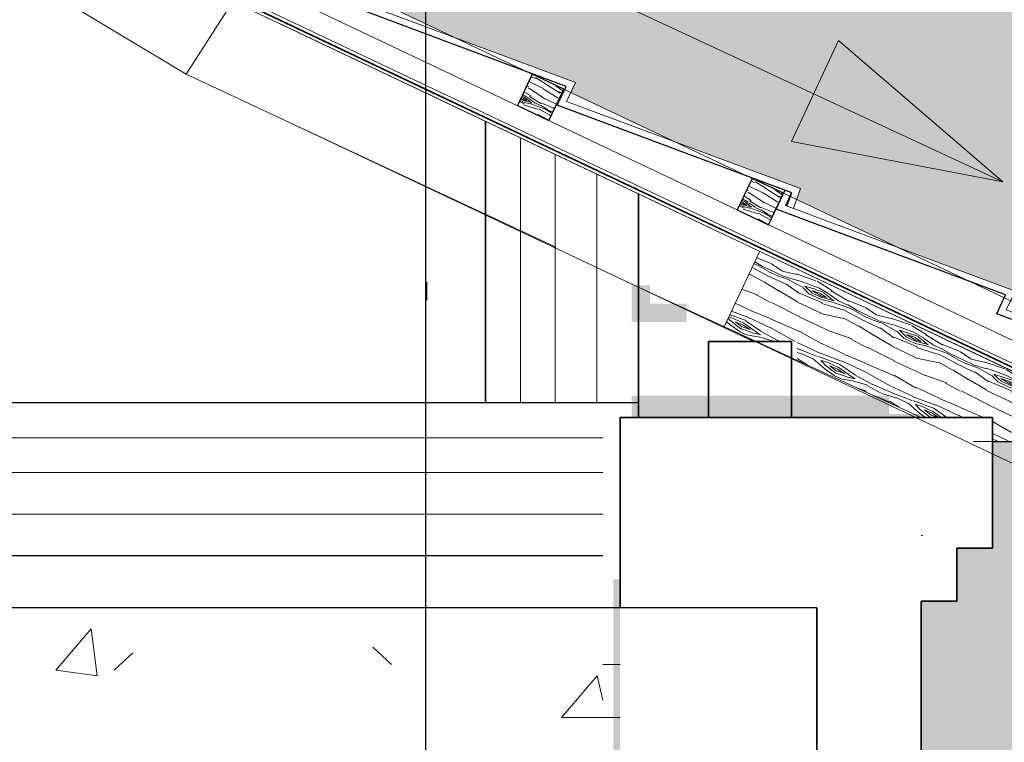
# Model space of a CAD drawing. Header units: millimetres. Extents: x -740 to 33545, y 5178 to 22494.
# Tile 203 of 250: x 9864 to 10005, y 13456 to 13560. Entities that reach past the tile are written whole.
import ezdxf
from ezdxf.lldxf.tags import DXFTag
from ezdxf.xclip import XClip

# ---------------------------------------------------------------- set-up
doc = ezdxf.new("R2010")
doc.units = ezdxf.units.MM
doc.header["$MEASUREMENT"] = 0
doc.header["$XCLIPFRAME"] = 0
doc.layers.add('a3', color=252, linetype='Continuous', lineweight=30, plot=False)
for name, color, linetype, lineweight in [('A_istniejÄ…ce Ĺ›ciany', 252, 'Continuous', 35), ('A_izolacja', 252, 'Continuous', 9), ('A_l.przerywana', 252, 'ICAD_ISO03W100', 9), ('A_linie widokowe', 252, 'Continuous', 18), ('A_Ĺ›ciany projektowane', 252, 'Continuous', 35), ('l. przekrojowa', 252, 'Continuous', 30), ('l.widokowa', 252, 'Continuous', 15), ('l.wypeĹ‚nien', 252, 'Continuous', 5), ('l.wypeĹ‚nieĹ„', 252, 'Continuous', 5)]:
    doc.layers.add(name, color=color, linetype=linetype, lineweight=lineweight)
doc.linetypes.add('BATTING', pattern='A,0.00254,-2.54,[134,ltypeshp.shx,S=2.54,R=0,X=-2.54,Y=0],-5.08,[134,ltypeshp.shx,S=2.54,R=180,X=2.54,Y=0],-2.54', length=10.16254)
tags = doc.linetypes.add('ICAD_ISO03W100', pattern=[30, 12, -18]).pattern_tags.tags
tags[6:7] = [DXFTag(74, 4), DXFTag(75, 0), DXFTag(340, '0'), DXFTag(46, 1.0), DXFTag(50, 0.0), DXFTag(44, 0.0), DXFTag(45, 0.0)]
tags[4:5] = [DXFTag(74, 4), DXFTag(75, 0), DXFTag(340, '0'), DXFTag(46, 1.0), DXFTag(50, 0.0), DXFTag(44, 0.0), DXFTag(45, 0.0)]

# ---------------------------------------------------------------- blocks, each defined once
blk = doc.blocks.new('MF2E3E670')
at = {"true_color": 0xffffff}
blk.add_hatch(color=7, dxfattribs=at).paths.add_polyline_path([(169.931, 231.07), (169.931, 195.826), (189.654, 195.826), (189.654, 231.07)])
blk = doc.blocks.new('MF2E3E430')
at = {"true_color": 0xffffff}
blk.add_hatch(color=7, dxfattribs=at).paths.add_polyline_path([(189.654, 235.14), (189.654, 233.188), (193.989, 233.188), (193.989, 235.14)])

msp = doc.modelspace()

# ---------------------------------------------------------------- hatches: boundary and pattern name
for points in [[(9958.64, 13593.13), (9993.21, 13577.08), (9978.16, 13544.84), (9943.6, 13560.71)], [(10005.11, 13536.4), (9981.47, 13556.74), (9974.69, 13542.19)]]:
    msp.add_hatch(color=256).paths.add_polyline_path(points)
at = {"layer": 'l.wypeĹ‚nien'}
h = msp.add_hatch(dxfattribs=at)
h.set_pattern_fill('SPANTILE', color=256, scale=17, style=0)
h.set_pattern_definition([(274.9697, (15.64, 17), (-16.99985222, 204.000017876), [15.699024, -376.776457]), (180, (17, 1.36), (-17, -17), [1.36, -15.64]), (0, (0, 0), (17, 17), [4.76, -12.24]), (90, (4.76, 0), (-17, 17), [1.7, -15.3]), (270, (15.64, 1.7), (17, -17), [1.7, -15.3]), (0, (15.64, 0), (17, 17), [1.36, -15.64]), (0, (0, 1.36), (17, 17), [3.4, -13.6]), (85.0303, (3.4, 1.36), (16.99985222, 204.000017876), [15.699024, -376.776457]), (52.6961, (3.4, 2.21), (-220.999760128, -289.000182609), [4.488136, -444.32475]), (18.4349, (6.12, 5.78), (34.0000074, 16.9999729), [4.300694, -49.458015]), (341.5651, (10.2, 7.14), (-34.0000074, 16.9999729), [4.300694, -49.458015]), (307.3039, (14.28, 5.78), (220.999760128, -289.000182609), [4.488136, -444.32475]), (20.2249, (6.97, 4.59), (-186.999953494, -68.000141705), [3.442245, -340.781524]), (339.7751, (10.2, 5.78), (186.999953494, -68.000141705), [3.442245, -340.781524]), (307.4054, (13.43, 4.59), (170.000169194, -220.999871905), [3.638153, -360.177725]), (52.5946, (4.76, 1.7), (-170.000169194, -220.999871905), [3.638153, -360.177725])])
h.paths.add_polyline_path([(9922.07, 13733.96), (10157.44, 13733.96), (10322.07, 13635.73), (10322.07, 13567.51), (9922.07, 13567.51)])
h.paths.add_polyline_path([(10086.48, 13637.12), (10094.09, 13607.51), (10102.52, 13637.12)], flags=16)
h.paths.add_polyline_path([(10063.96, 13642.39), (10089.75, 13642.39), (10089.75, 13683.57), (10063.96, 13683.57)], flags=8)
h.paths.add_polyline_path([(9915.48, 13665.89), (9915.48, 13656.63), (9905.23, 13656.63), (9905.23, 13567.15), (9922.07, 13559.16), (9922.07, 13733.96), (9661.39, 13733.96)])
h.paths.add_polyline_path([(9801.87, 13703.93), (9806.17, 13719.31), (9833.29, 13703.93)], flags=16)
h.paths.add_polyline_path([(9922.07, 13559.16), (9922.07, 13567.51), (10322.07, 13567.51), (10322.07, 13505.4), (10248.56, 13505.4), (10256.65, 13534.58), (10240.61, 13534.58), (10247.91, 13505.4), (10039.26, 13505.4), (10021.22, 13512.13), (10006.21, 13519.25), (10006.87, 13520.68), (9989.62, 13527.12), (9975.44, 13533.84), (9976.02, 13535.41), (9957.82, 13542.2), (9942.96, 13549.25), (9943.63, 13550.69), (9926.22, 13557.19)])
h.paths.add_polyline_path([(9974.69, 13542.19), (10005.11, 13536.4), (9981.47, 13556.74)], flags=16)
h.paths.add_polyline_path([(10322.07, 13567.51), (10436.4, 13567.51), (10450.03, 13559.38), (10563.85, 13505.4), (10322.07, 13505.4)])
h.paths.add_polyline_path([(10436.4, 13567.51), (10322.07, 13635.73), (10322.07, 13567.51)])
h.paths.add_polyline_path([(10216.94, 13534.25), (10242.91, 13534.25), (10242.91, 13576.03), (10216.94, 13576.03)], flags=24)
h.paths.add_polyline_path([(9959.13, 13588.89), (9949.12, 13567.33), (9983.82, 13551.22), (9993.83, 13572.78)], flags=24)
h.paths.add_polyline_path([(10216.94, 13534.25), (10242.91, 13534.25), (10242.91, 13576.03), (10216.94, 13576.03)], flags=24)
h.paths.add_polyline_path([(9959.13, 13588.89), (9949.12, 13567.33), (9983.82, 13551.22), (9993.83, 13572.78)], flags=24)
h.paths.add_polyline_path([(9775.16, 13738.98), (9769.45, 13717.54), (9802.42, 13708.77), (9808.12, 13730.21)], flags=24)
h = msp.add_hatch(dxfattribs=at)
h.set_pattern_fill('WOOD8', color=256, scale=10, angle=154.6249, style=0)
h.set_pattern_definition([(164.929698, (12262.5641, -2784.5211), (-58.49670825, 16.677387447), [1.11803, -110.68536]), (154.6249, (12261.485, -2784.23), (-4.7497905, 13.3206415), [1.1, -8.9]), (136.189998, (12260.4906, -2783.759), (-13.7850173, 17.60605445), [0.94868, -30.67409]), (341.749898, (12259.806, -2783.1023), (-67.5319336, 20.96277969), [0.80623, -79.81635]), (339.819298, (12260.5717, -2783.3548), (-94.637571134, 33.81908507), [1.10454, -109.34907]), (320.588698, (12261.6084, -2783.7358), (22.82023576, -21.8914773), [1.23693, -39.99412]), (145.162598, (12261.8413, -2784.1783), (-40.89066948, 30.46233003), [0.60828, -60.21935]), (160.965098, (12261.342, -2783.8308), (76.567154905, -25.248171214), [0.90554, -89.64831]), (328.914298, (12260.486, -2783.5355), (77.031507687, -47.60405496), [1.00499, -99.49377]), (345.934798, (12261.3467, -2784.0544), (-40.42628617, 8.10651064), [0.5099, -50.48029]), (159.819298, (12263.3344, -2784.9972), (94.637571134, -33.81908507), [1.10454, -109.34907]), (165.934798, (12262.2977, -2784.6161), (40.42628617, -8.10651064), [1.0198, -49.97039]), (154.6249, (12261.308, -2784.368), (-4.7497905, 13.3206415), [1.2, -8.8]), (134.068898, (12260.2242, -2783.854), (-36.60526283, 39.49753127), [0.8544, -84.58564]), (150.8107978, (12259.62996, -2783.24013), (-122.207566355, 69.03122559), [1.50333, -148.82963]), (159.819298, (12258.3175, -2782.507), (94.637571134, -33.81908507), [1.10454, -109.34907]), (154.6249, (12257.281, -2782.126), (-4.7497905, 13.3206415), [1.1, -8.9]), (149.430498, (12265.32215, -2785.93995), (-86.06676105, 51.889430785), [1.10454, -109.34907]), (159.819298, (12264.3711, -2785.3782), (94.637571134, -33.81908507), [1.10454, -109.34907]), (154.6249, (12265.408, -2785.759), (-4.7497905, 13.3206415), [0.6, -9.4]), (149.430498, (12264.86575, -2785.5021), (-86.06676105, 51.889430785), [1.10454, -109.34907]), (154.6249, (12263.915, -2784.94), (-4.7497905, 13.3206415), [1, -9]), (144.320098, (12263.0112, -2784.5118), (49.92590116, -34.747726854), [1.11803, -110.68536]), (149.430498, (12262.103, -2783.8597), (-86.06676105, 51.889430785), [1.10454, -109.34907]), (159.819298, (12261.152, -2783.298), (94.637571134, -33.81908507), [1.10454, -109.34907]), (159.819298, (12260.1153, -2782.9169), (94.637571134, -33.81908507), [1.10454, -109.34907]), (162.754998, (12259.0786, -2782.5359), (58.49671675, -16.67734189), [1.41421, -69.29646]), (154.6249, (12257.728, -2782.117), (-4.7497905, 13.3206415), [1.5, -8.5]), (167.153698, (12255.5181, -2787.7092), (-49.46150672, 12.39191648), [0.92195, -91.27349]), (160.335498, (12254.6192, -2787.5042), (85.602369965, -29.533599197), [1.00499, -99.49377]), (146.494798, (12255.5181, -2787.7092), (-49.92587126, 34.74776226), [0.70711, -70.00357]), (145.162598, (12254.9285, -2787.3189), (-40.89066948, 30.46233003), [1.21655, -59.61107]), (154.6249, (12262.965, -2790.909), (-4.7497905, 13.3206415), [1.2, -8.8]), (164.087198, (12261.881, -2790.395), (49.46150454, -12.39193165), [0.60828, -60.21935]), (312.823498, (12261.296, -2790.2283), (-22.82022536, 21.89149288), [0.53852, -53.31313]), (321.630298, (12261.662, -2790.6233), (-72.746110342, 56.63924296), [1.33417, -132.08247]), (161.749898, (12254.5242, -2787.2378), (67.5319336, -20.96277969), [0.80623, -79.81635]), (147.499898, (12254.5242, -2787.2378), (-58.96109732, 39.03318065), [0.80623, -79.81635]), (154.6249, (12262.879, -2791.09), (-4.7497905, 13.3206415), [0.8, -9.2]), (320.588698, (12262.1566, -2790.7472), (22.82023576, -21.8914773), [0.82462, -40.40644]), (157.9913978, (12261.0203, -2789.8762), (148.848922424, -59.531490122), [1.70294, -168.59093]), (156.9154978, (12259.44143, -2789.238), (221.130592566, -93.815035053), [2.502, -247.69792]), (151.4450978, (12257.1398, -2788.257), (-149.31328949, 81.887370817), [1.80278, -178.47479]), (145.162598, (12255.5563, -2787.3953), (-40.89066948, 30.46233003), [1.82483, -59.0028]), (144.320098, (12262.5795, -2791.7225), (49.92590116, -34.747726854), [1.11803, -110.68536]), (138.679498, (12261.6713, -2791.0704), (31.85544013, -26.17691757), [1.45602, -71.34508]), (154.6249, (12260.578, -2790.109), (-4.7497905, 13.3206415), [1.3, -8.7]), (162.754998, (12259.4032, -2789.5519), (58.49671675, -16.67734189), [1.41421, -69.29646]), (151.0485978, (12258.0526, -2789.13266), (-131.242860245, 73.31651752), [1.60312, -158.70907]), (163.371098, (12256.6498, -2788.35664), (-67.531949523, 20.96272177), [1.31529, -130.21417]), (168.661098, (12255.3895, -2787.9802), (31.39107013, -3.8210804), [1.23693, -39.99412]), (154.6249, (12254.177, -2787.737), (-4.7497905, 13.3206415), [0.7, -9.3]), (339.819298, (12261.0203, -2789.8762), (-94.637571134, 33.81908507), [2.20907, -108.24454]), (159.388498, (12263.26515, -2790.27686), (103.672773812, -38.104545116), [2.40832, -118.00763]), (154.6249, (12261.011, -2789.429), (-4.7497905, 13.3206415), [2.3, -7.7]), (150.539298, (12258.9329, -2788.4434), (-113.172400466, 64.74571327), [2.80713, -137.54955]), (154.6249, (12256.489, -2787.063), (-4.7497905, 13.3206415), [2.5, -7.5]), (147.499898, (12262.3652, -2792.1743), (-58.96109732, 39.03318065), [2.41868, -78.2039]), (148.284698, (12260.3253, -2790.8747), (-67.99629036, 43.318631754), [1.81108, -88.74277]), (157.1144978, (12258.7847, -2789.9226), (203.06024945, -85.243981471), [2.30217, -227.91512]), (161.1446978, (12256.66373, -2789.02732), (247.7718886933, -84.315418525), [3.52278, -348.75552]), (151.6120978, (12265.15073, -2786.30136), (-158.348445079, 86.172912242), [1.90263, -188.36035]), (162.754998, (12263.4769, -2785.3968), (58.49671675, -16.67734189), [2.12132, -68.58936]), (157.0107978, (12261.45094, -2784.7679), (212.095324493, -89.52972854), [2.40208, -237.80616]), (144.0051978, (12259.23963, -2783.82975), (90.816475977, -65.210178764), [1.62788, -161.16032]), (154.6249, (12257.923, -2782.873), (-4.7497905, 13.3206415), [2, -8]), (157.8046978, (12265.665, -2785.21714), (157.884063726, -63.817100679), [1.80278, -178.47479]), (148.6158978, (12263.9958, -2784.5361), (86.066735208, -51.889463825), [1.9105, -189.13923]), (147.9150978, (12262.3648, -2783.5412), (77.031553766, -47.603994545), [1.71172, -169.4607]), (160.335498, (12260.9145, -2782.6319), (85.602369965, -29.533599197), [2.00998, -98.48878]), (166.7196978, (12259.0218, -2781.9556), (89.887811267, -20.49833071), [1.43178, -141.74643]), (145.162598, (12257.6283, -2781.6267), (-40.89066948, 30.46233003), [1.21655, -59.61107]), (150.8107978, (12264.85075, -2786.9338), (-122.207566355, 69.03122559), [1.50333, -148.82963]), (167.4291978, (12263.53832, -2786.20066), (130.314096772, -28.604807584), [2.2561, -223.35418]), (154.6249, (12261.336, -2785.71), (-4.7497905, 13.3206415), [2.5, -7.5]), (149.1845978, (12259.0775, -2784.63827), (95.101981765, -56.17483801), [2.1095, -208.84073]), (147.9150978, (12257.2658, -2783.5576), (77.031553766, -47.603994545), [1.71172, -169.4607]), (154.6249, (12265.965, -2784.585), (-4.7497905, 13.3206415), [1.7, -8.3]), (146.494798, (12264.429, -2783.8561), (-49.92587126, 34.74776226), [2.82843, -67.88225]), (157.0107978, (12262.07053, -2782.2948), (212.095324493, -89.52972854), [2.40208, -237.80616]), (160.1523978, (12259.85923, -2781.35667), (-198.310339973, 71.923643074), [3.11448, -308.33375]), (147.7820978, (12262.06523, -2792.8067), (145.027781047, -90.922735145), [2.51794, -249.27563]), (154.6249, (12259.935, -2791.464), (-4.7497905, 13.3206415), [2.8, -7.2]), (158.2770978, (12257.40512, -2790.26438), (288.662501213, -114.7778774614), [4.70956, -466.24691]), (154.6249, (12263.565, -2789.644), (-4.7497905, 13.3206415), [2.4, -7.6]), (149.861298, (12261.3967, -2788.6159), (-95.101995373, 56.174824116), [2.40832, -118.00763]), (156.4724978, (12259.31393, -2787.40668), (275.3418855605, -119.5276022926), [3.10161, -307.05964]), (157.3511978, (12256.47016, -2786.16855), (184.989731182, -76.673331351), [2.10238, -208.13558]), (159.819298, (12264.2508, -2788.1988), (94.637571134, -33.81908507), [2.20907, -108.24454]), (154.6249, (12262.177, -2787.437), (-4.7497905, 13.3206415), [3.2, -6.8]), (152.7156978, (12259.28607, -2786.06533), (-257.735725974, 133.312770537), [3.00167, -297.16495]), (151.0485978, (12256.61836, -2784.68935), (-131.242860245, 73.31651752), [1.60312, -158.70907])])
h.paths.add_polyline_path([(9935.27, 13547.36), (9939.79, 13545.22), (9941.93, 13549.74), (9937.41, 13551.88)])
h = msp.add_hatch(dxfattribs=at)
h.set_pattern_fill('WOOD8', color=256, scale=10, angle=154.6249, style=0)
h.set_pattern_definition([(164.929698, (12294.1873, -2799.5201), (-58.49670825, 16.677387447), [1.11803, -110.68536]), (154.6249, (12293.108, -2799.229), (-4.7497905, 13.3206415), [1.1, -8.9]), (136.189998, (12292.114, -2798.758), (-13.7850173, 17.60605445), [0.94868, -30.67409]), (341.749898, (12291.4293, -2798.1013), (-67.5319336, 20.96277969), [0.80623, -79.81635]), (339.819298, (12292.19495, -2798.3538), (-94.637571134, 33.81908507), [1.10454, -109.34907]), (320.588698, (12293.2317, -2798.7348), (22.82023576, -21.8914773), [1.23693, -39.99412]), (145.162598, (12293.4645, -2799.1773), (-40.89066948, 30.46233003), [0.60828, -60.21935]), (160.965098, (12292.9653, -2798.8298), (76.567154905, -25.248171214), [0.90554, -89.64831]), (328.914298, (12292.1092, -2798.5345), (77.031507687, -47.60405496), [1.00499, -99.49377]), (345.934798, (12292.97, -2799.0534), (-40.42628617, 8.10651064), [0.5099, -50.48029]), (159.819298, (12294.9577, -2799.99615), (94.637571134, -33.81908507), [1.10454, -109.34907]), (165.934798, (12293.921, -2799.6151), (40.42628617, -8.10651064), [1.0198, -49.97039]), (154.6249, (12292.932, -2799.367), (-4.7497905, 13.3206415), [1.2, -8.8]), (134.068898, (12291.8475, -2798.853), (-36.60526283, 39.49753127), [0.8544, -84.58564]), (150.8107978, (12291.2532, -2798.2391), (-122.207566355, 69.03122559), [1.50333, -148.82963]), (159.819298, (12289.9408, -2797.506), (94.637571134, -33.81908507), [1.10454, -109.34907]), (154.6249, (12288.904, -2797.125), (-4.7497905, 13.3206415), [1.1, -8.9]), (149.430498, (12296.9454, -2800.9389), (-86.06676105, 51.889430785), [1.10454, -109.34907]), (159.819298, (12295.9944, -2800.3772), (94.637571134, -33.81908507), [1.10454, -109.34907]), (154.6249, (12297.031, -2800.758), (-4.7497905, 13.3206415), [0.6, -9.4]), (149.430498, (12296.489, -2800.5011), (-86.06676105, 51.889430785), [1.10454, -109.34907]), (154.6249, (12295.538, -2799.939), (-4.7497905, 13.3206415), [1, -9]), (144.320098, (12294.6345, -2799.5108), (49.92590116, -34.747726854), [1.11803, -110.68536]), (149.430498, (12293.7263, -2798.8587), (-86.06676105, 51.889430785), [1.10454, -109.34907]), (159.819298, (12292.7753, -2798.297), (94.637571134, -33.81908507), [1.10454, -109.34907]), (159.819298, (12291.73855, -2797.9159), (94.637571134, -33.81908507), [1.10454, -109.34907]), (162.754998, (12290.7018, -2797.5349), (58.49671675, -16.67734189), [1.41421, -69.29646]), (154.6249, (12289.351, -2797.116), (-4.7497905, 13.3206415), [1.5, -8.5]), (167.153698, (12287.1413, -2802.7082), (-49.46150672, 12.39191648), [0.92195, -91.27349]), (160.335498, (12286.2425, -2802.5032), (85.602369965, -29.533599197), [1.00499, -99.49377]), (146.494798, (12287.1413, -2802.7082), (-49.92587126, 34.74776226), [0.70711, -70.00357]), (145.162598, (12286.5517, -2802.3178), (-40.89066948, 30.46233003), [1.21655, -59.61107]), (154.6249, (12294.588, -2805.908), (-4.7497905, 13.3206415), [1.2, -8.8]), (164.087198, (12293.5042, -2805.394), (49.46150454, -12.39193165), [0.60828, -60.21935]), (312.823498, (12292.9192, -2805.2273), (-22.82022536, 21.89149288), [0.53852, -53.31313]), (321.630298, (12293.2853, -2805.62226), (-72.746110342, 56.63924296), [1.33417, -132.08247]), (161.749898, (12286.1475, -2802.2368), (67.5319336, -20.96277969), [0.80623, -79.81635]), (147.499898, (12286.1475, -2802.2368), (-58.96109732, 39.03318065), [0.80623, -79.81635]), (154.6249, (12294.503, -2806.089), (-4.7497905, 13.3206415), [0.8, -9.2]), (320.588698, (12293.78, -2805.7462), (22.82023576, -21.8914773), [0.82462, -40.40644]), (157.9913978, (12292.6435, -2804.87516), (148.848922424, -59.531490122), [1.70294, -168.59093]), (156.9154978, (12291.0647, -2804.237), (221.130592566, -93.815035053), [2.502, -247.69792]), (151.4450978, (12288.76303, -2803.256), (-149.31328949, 81.887370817), [1.80278, -178.47479]), (145.162598, (12287.1795, -2802.3943), (-40.89066948, 30.46233003), [1.82483, -59.0028]), (144.320098, (12294.2027, -2806.7215), (49.92590116, -34.747726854), [1.11803, -110.68536]), (138.679498, (12293.2946, -2806.0694), (31.85544013, -26.17691757), [1.45602, -71.34508]), (154.6249, (12292.201, -2805.108), (-4.7497905, 13.3206415), [1.3, -8.7]), (162.754998, (12291.0265, -2804.5509), (58.49671675, -16.67734189), [1.41421, -69.29646]), (151.0485978, (12289.67584, -2804.13165), (-131.242860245, 73.31651752), [1.60312, -158.70907]), (163.371098, (12288.27306, -2803.3556), (-67.531949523, 20.96272177), [1.31529, -130.21417]), (168.661098, (12287.0128, -2802.9792), (31.39107013, -3.8210804), [1.23693, -39.99412]), (154.6249, (12285.8, -2802.736), (-4.7497905, 13.3206415), [0.7, -9.3]), (339.819298, (12292.6435, -2804.8752), (-94.637571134, 33.81908507), [2.20907, -108.24454]), (159.388498, (12294.8884, -2805.27585), (103.672773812, -38.104545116), [2.40832, -118.00763]), (154.6249, (12292.634, -2804.428), (-4.7497905, 13.3206415), [2.3, -7.7]), (150.539298, (12290.55614, -2803.4424), (-113.172400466, 64.74571327), [2.80713, -137.54955]), (154.6249, (12288.112, -2802.062), (-4.7497905, 13.3206415), [2.5, -7.5]), (147.499898, (12293.9885, -2807.1732), (-58.96109732, 39.03318065), [2.41868, -78.2039]), (148.284698, (12291.9486, -2805.8737), (-67.99629036, 43.318631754), [1.81108, -88.74277]), (157.1144978, (12290.40794, -2804.9216), (203.06024945, -85.243981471), [2.30217, -227.91512]), (161.1446978, (12288.287, -2804.0263), (247.7718886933, -84.315418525), [3.52278, -348.75552]), (151.6120978, (12296.774, -2801.30035), (-158.348445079, 86.172912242), [1.90263, -188.36035]), (162.754998, (12295.1002, -2800.3958), (58.49671675, -16.67734189), [2.12132, -68.58936]), (157.0107978, (12293.0742, -2799.7669), (212.095324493, -89.52972854), [2.40208, -237.80616]), (144.0051978, (12290.8629, -2798.82873), (90.816475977, -65.210178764), [1.62788, -161.16032]), (154.6249, (12289.546, -2797.872), (-4.7497905, 13.3206415), [2, -8]), (157.8046978, (12297.28824, -2800.2161), (157.884063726, -63.817100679), [1.80278, -178.47479]), (148.6158978, (12295.61905, -2799.5351), (86.066735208, -51.889463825), [1.9105, -189.13923]), (147.9150978, (12293.98806, -2798.54016), (77.031553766, -47.603994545), [1.71172, -169.4607]), (160.335498, (12292.5378, -2797.6309), (85.602369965, -29.533599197), [2.00998, -98.48878]), (166.7196978, (12290.645, -2796.95456), (89.887811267, -20.49833071), [1.43178, -141.74643]), (145.162598, (12289.2515, -2796.6257), (-40.89066948, 30.46233003), [1.21655, -59.61107]), (150.8107978, (12296.474, -2801.9328), (-122.207566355, 69.03122559), [1.50333, -148.82963]), (167.4291978, (12295.1616, -2801.19965), (130.314096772, -28.604807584), [2.2561, -223.35418]), (154.6249, (12292.96, -2800.709), (-4.7497905, 13.3206415), [2.5, -7.5]), (149.1845978, (12290.70076, -2799.63726), (95.101981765, -56.17483801), [2.1095, -208.84073]), (147.9150978, (12288.8891, -2798.5566), (77.031553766, -47.603994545), [1.71172, -169.4607]), (154.6249, (12297.588, -2799.584), (-4.7497905, 13.3206415), [1.7, -8.3]), (146.494798, (12296.0522, -2798.8551), (-49.92587126, 34.74776226), [2.82843, -67.88225]), (157.0107978, (12293.6938, -2797.2938), (212.095324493, -89.52972854), [2.40208, -237.80616]), (160.1523978, (12291.48248, -2796.35566), (-198.310339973, 71.923643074), [3.11448, -308.33375]), (147.7820978, (12293.6885, -2807.8057), (145.027781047, -90.922735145), [2.51794, -249.27563]), (154.6249, (12291.558, -2806.463), (-4.7497905, 13.3206415), [2.8, -7.2]), (158.2770978, (12289.02838, -2805.26337), (288.662501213, -114.7778774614), [4.70956, -466.24691]), (154.6249, (12295.188, -2804.643), (-4.7497905, 13.3206415), [2.4, -7.6]), (149.861298, (12293.0199, -2803.6149), (-95.101995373, 56.174824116), [2.40832, -118.00763]), (156.4724978, (12290.9372, -2802.40567), (275.3418855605, -119.5276022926), [3.10161, -307.05964]), (157.3511978, (12288.0934, -2801.16754), (184.989731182, -76.673331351), [2.10238, -208.13558]), (159.819298, (12295.87405, -2803.19775), (94.637571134, -33.81908507), [2.20907, -108.24454]), (154.6249, (12293.801, -2802.436), (-4.7497905, 13.3206415), [3.2, -6.8]), (152.7156978, (12290.90932, -2801.06432), (-257.735725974, 133.312770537), [3.00167, -297.16495]), (151.0485978, (12288.2416, -2799.68834), (-131.242860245, 73.31651752), [1.60312, -158.70907])])
h.paths.add_polyline_path([(9966.89, 13532.36), (9971.41, 13530.22), (9973.56, 13534.74), (9969.04, 13536.88)])
h = msp.add_hatch(dxfattribs=at)
h.set_pattern_fill('WOOD8', color=256, scale=15, angle=155, style=0)
h.set_pattern_definition([(165.3048, (18892.4676, 12.433), (-87.90695534, 24.44110251), [1.677045, -166.02804]), (155, (18890.845, 12.858), (-7.255343, 19.933891), [1.65, -13.35]), (136.5651, (18889.35, 13.556), (-20.8499757, 26.2731457), [1.42302, -46.011135]), (342.125, (18888.3167, 14.5342), (-101.50158584, 30.78032644), [1.209345, -119.724525]), (340.1944, (18889.4677, 14.163), (-142.28542082, 49.79819162), [1.65681, -164.023605]), (320.9638, (18891.0265, 13.6016), (34.4445962, -32.6124156), [1.855395, -59.99118]), (145.5377, (18891.38, 12.9402), (-61.6338324, 45.29096604), [0.91242, -90.329025]), (161.3402, (18890.6278, 13.4565), (115.09621026, -37.11954935), [1.35831, -134.472465]), (329.2894, (18889.3409, 13.891), (116.01226115, -70.64809636), [1.507485, -149.240655]), (346.3099, (18890.637, 13.1212), (-60.71773636, 11.76251586), [0.76485, -75.720435]), (160.1944, (18893.6277, 11.7265), (142.28542082, -49.79819162), [1.65681, -164.023605]), (166.3099, (18892.069, 12.288), (60.71773636, -11.76251586), [1.5297, -74.955585]), (155, (18890.583, 12.65), (-7.255343, 19.933891), [1.8, -13.2]), (134.444, (18888.9513, 13.4107), (-55.29458663, 58.8855605), [1.2816, -126.87846]), (151.1859, (18888.054, 14.3257), (-183.98531358, 102.34453085), [2.254995, -223.244445]), (160.1944, (18886.0782, 15.4125), (142.28542082, -49.79819162), [1.65681, -164.023605]), (155, (18884.52, 15.974), (-7.255343, 19.933891), [1.65, -13.35]), (149.8056, (18896.6186, 10.3319), (-129.60693351, 76.9872954), [1.65681, -164.023605]), (160.1944, (18895.1866, 11.1652), (142.28542082, -49.79819162), [1.65681, -164.023605]), (155, (18896.745, 10.604), (-7.255343, 19.933891), [0.9, -14.1]), (149.8056, (18895.9297, 10.9842), (-129.60693351, 76.9872954), [1.65681, -164.023605]), (155, (18894.498, 11.817), (-7.255343, 19.933891), [1.5, -13.5]), (144.6952, (18893.1382, 12.4514), (75.22847245, -51.63019679), [1.677045, -166.02804]), (149.8056, (18891.7696, 13.4206), (-129.60693351, 76.9872954), [1.65681, -164.023605]), (160.1944, (18890.3376, 14.2538), (142.28542082, -49.79819162), [1.65681, -164.023605]), (160.1944, (18888.7788, 14.8152), (142.28542082, -49.79819162), [1.65681, -164.023605]), (163.1301, (18887.22, 15.3766), (87.90696764, -24.4410341), [2.121315, -103.94469]), (155, (18885.19, 15.992), (-7.255343, 19.933891), [2.25, -12.75]), (167.5288, (18881.9301, 7.5818), (-74.3123598, 18.10176025), [1.382925, -136.910235]), (160.7106, (18880.5798, 7.8805), (128.69082567, -43.458827), [1.507485, -149.240655]), (146.8699, (18881.9301, 7.5818), (-75.22842795, 51.6302502), [1.060665, -105.005355]), (145.5377, (18881.042, 8.1615), (-61.6338324, 45.29096604), [1.824825, -89.416605]), (155, (18893.132, 2.855), (-7.255343, 19.933891), [1.8, -13.2]), (164.4623, (18891.5006, 3.6156), (74.31235668, -18.10178303), [0.91242, -90.329025]), (313.1986, (18890.6215, 3.86), (-34.44458077, 32.6124391), [0.80778, -79.969695]), (322.0054, (18891.1745, 3.2711), (-109.67302919, 84.24267088), [2.001255, -198.123705]), (162.125, (18880.4347, 8.2792), (101.50158584, -30.78032644), [1.209345, -119.724525]), (147.875, (18880.4347, 8.2792), (-88.82305977, 57.96951334), [1.209345, -119.724525]), (155, (18893.005, 2.583), (-7.255343, 19.933891), [1.2, -13.8]), (320.9638, (18891.9176, 3.09), (34.4445962, -32.6124156), [1.23693, -60.60966]), (158.3665, (18890.2045, 4.3855), (223.853203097, -87.83361267), [2.55441, -252.886395]), (157.2906, (18887.83006, 5.3272), (332.610052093, -138.548015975), [3.753, -371.54688]), (151.8202, (18884.368, 6.7761), (-224.769275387, 121.36215496), [2.70417, -267.712185]), (145.5377, (18881.9844, 8.053), (-61.6338324, 45.29096604), [2.737245, -88.5042]), (144.6952, (18892.5614, 1.6314), (75.22847245, -51.63019679), [1.677045, -166.02804]), (139.0546, (18891.1928, 2.6006), (48.03919572, -38.9517118), [2.18403, -107.01762]), (155, (18889.543, 4.032), (-7.255343, 19.933891), [1.95, -13.05]), (163.1301, (18887.7758, 4.856), (87.90696764, -24.4410341), [2.121315, -103.94469]), (151.4237, (18885.7458, 5.4716), (-197.5800459, 108.68360365), [2.40468, -238.063605]), (163.7462, (18883.634, 6.6218), (-101.50160915, 30.78023941), [1.972935, -195.321255]), (169.0362, (18881.74, 7.174), (47.12311945, -5.42323484), [1.855395, -59.99118]), (155, (18879.918, 7.527), (-7.255343, 19.933891), [1.05, -13.95]), (340.1944, (18890.2045, 4.3855), (-142.28542082, 49.79819162), [3.313605, -162.36681]), (159.7636, (18893.5757, 3.8065), (155.88001798, -56.13751749), [3.61248, -177.011445]), (155, (18890.186, 5.056), (-7.255343, 19.933891), [3.45, -11.55]), (150.9144, (18887.0595, 6.5141), (-170.39077109, 96.00512621), [4.210695, -206.324325]), (155, (18883.38, 8.561), (-7.255343, 19.933891), [3.75, -11.25]), (147.875, (18892.2445, 0.9516), (-88.82305977, 57.96951334), [3.62802, -117.30585]), (148.6598, (18889.172, 2.8809), (-102.41764239, 64.3088259), [2.71662, -133.114155]), (157.4896, (18886.8517, 4.29385), (305.420949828, -125.8691634), [3.453255, -341.87268]), (161.5198, (18883.66154, 5.61594), (372.47785287, -124.037276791), [5.28417, -523.13328]), (151.9872, (18896.365, 9.7881), (-238.36380271, 127.701603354), [2.853945, -282.540525]), (163.1301, (18893.8454, 11.1285), (87.90696764, -24.4410341), [3.18198, -102.88404]), (157.3859, (18890.80036, 12.05194), (319.015358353, -132.208921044), [3.60312, -356.70924]), (144.3803, (18887.4743, 13.4374), (136.86216408, -96.92134657), [2.44182, -241.74048]), (155, (18885.49, 14.86), (-7.255343, 19.933891), [3, -12]), (158.1798, (18897.1257, 11.4195), (237.44770967, -94.1731649), [2.70417, -267.712185]), (148.991, (18894.6153, 12.4246), (129.60689507, -76.98734521), [2.86575, -283.708845]), (148.2902, (18892.1591, 13.90096), (116.012329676, -70.648005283), [2.56758, -254.19105]), (160.7106, (18889.9748, 15.2505), (128.69082567, -43.458827), [3.01497, -147.73317]), (167.0948, (18887.1291, 16.2465), (135.03012278, -29.86413132), [2.14767, -212.619645]), (145.5377, (18885.0357, 16.7261), (-61.6338324, 45.29096604), [1.824825, -89.416605]), (151.1859, (18895.9212, 8.8365), (-183.98531358, 102.34453085), [2.254995, -223.244445]), (167.8043, (18893.94545, 9.92334), (195.747857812, -41.62659654), [3.38415, -335.03127]), (155, (18890.638, 10.638), (-7.255343, 19.933891), [3.75, -11.25]), (149.5597, (18887.239, 12.2231), (143.2015572, -83.326541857), [3.16425, -313.261095]), (148.2902, (18884.5109, 13.8262), (116.012329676, -70.648005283), [2.56758, -254.19105]), (155, (18897.57, 12.371), (-7.255343, 19.933891), [2.55, -12.45]), (146.8699, (18895.2584, 13.4488), (-75.22842795, 51.6302502), [4.242645, -101.823375]), (157.3859, (18891.70545, 15.76756), (319.015358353, -132.208921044), [3.60312, -356.70924]), (160.5275, (18888.37935, 17.15304), (-298.165431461, 105.935728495), [4.67172, -462.500625]), (148.1572, (18891.8007, 0), (218.429878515, -134.956995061), [3.77691, -373.913445]), (155, (18888.592, 1.993), (-7.255343, 19.933891), [4.2, -10.8]), (158.6522, (18884.78575, 3.76765), (434.111601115, -169.328436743), [7.06434, -699.370365]), (155, (18894.02, 4.758), (-7.255343, 19.933891), [3.6, -11.4]), (150.2364, (18890.7568, 6.2795), (-143.20157748, 83.32652088), [3.61248, -177.011445]), (156.8476, (18887.62083, 8.07286), (414.177748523, -176.58368087), [4.652415, -460.58946]), (157.7263, (18883.3431, 9.9021), (278.231588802, -113.190917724), [3.15357, -312.20337]), (160.1944, (18895.0337, 6.9333), (142.28542082, -49.79819162), [3.313605, -162.36681]), (155, (18891.916, 8.056), (-7.255343, 19.933891), [4.8, -10.2]), (153.0908, (18887.56587, 10.08457), (-387.904446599, 197.433884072), [4.502505, -445.747425]), (151.4237, (18883.5509, 12.1223), (-197.5800459, 108.68360365), [2.40468, -238.063605])])
h.paths.add_polyline_path([(9965.03, 13515.56), (9969.69, 13513.42), (9975.51, 13513.42), (9975.51, 13510.73), (9993.37, 13502.5), (10003.63, 13502.5), (10003.63, 13499.03), (10013.37, 13499.03), (10023.37, 13499.03), (10024.61, 13499.03), (10025.21, 13500.28), (9970.15, 13526.39)])
h.paths.add_polyline_path([(10027.84, 13499.03), (10024.61, 13499.03), (10023.37, 13496.43), (10023.37, 13487.87), (10026.56, 13486.35), (10033.37, 13486.35), (10033.37, 13495.22), (10033.37, 13496.41)])
at = {"layer": 'l.wypeĹ‚nieĹ„'}
h = msp.add_hatch(dxfattribs=at)
h.set_pattern_fill('OCTAGON', color=256, scale=5, angle=180, style=0)
h.set_pattern_definition([(225, (18891.8007, 1.45), (-5.00000155, -1e-15), [2.05061, -5.02046]), (180, (18890.3507, 0), (-5, 5), [2.1, -2.9]), (135, (18888.2507, 0), (-6e-16, 5.00000155), [2.05061, -5.02046]), (45, (18886.8007, 3.55), (5.00000155, 6e-16), [2.05061, -5.02046]), (315, (18890.3507, 5), (1e-15, -5.00000155), [2.05061, -5.02046]), (270, (18891.8007, 3.55), (-5, -5), [2.1, -2.9])])
h.paths.add_polyline_path([(9993.37, 13292.89), (9993.37, 13476.08), (9998.5, 13476.08), (9998.5, 13483.69), (10003.63, 13483.69), (10003.63, 13497.23), (10023.37, 13487.87), (10023.37, 13483.85), (10023.37, 13471.85), (10018.37, 13471.85), (10018.37, 13461.85), (10013.37, 13461.85), (10013.37, 13292.89)])
h.paths.add_polyline_path([(10013.37, 13129.08), (10000.98, 13129.08), (9993.37, 13129.08), (9993.37, 13292.89), (10013.37, 13292.89)])
h.paths.add_polyline_path([(10023.37, 13499.03), (10013.37, 13499.03), (10013.37, 13492.61), (10023.37, 13487.87)])
h.paths.add_polyline_path([(10003.63, 13497.23), (10003.63, 13499.03), (10013.37, 13499.03), (10013.37, 13492.61)])

# ---------------------------------------------------------------- linework, layer by layer
at = {"linetype": 'Continuous', "lineweight": 5}
for points in [[(9776.57, 13618.43), (9887.62, 13551.9), (9887.62, 13551.9)], [(9941.61, 13566), (10005.11, 13536.4), (10005.11, 13536.4)], [(10028.09, 13498.91), (9900.93, 13559.22), (9900.93, 13559.22)], [(9887.62, 13551.9), (9940.78, 13526.98), (9940.78, 13526.98)], [(9922.26, 13519.37), (9922.26, 13522.01), (9922.26, 13522.01)], [(9951.04, 13522.01), (9993.37, 13502.5), (9993.37, 13502.5)], [(9993.37, 13502.5), (9993.21, 13502.5), (9993.21, 13502.5)], [(9996.68, 13502.5), (9993.37, 13502.5), (9993.37, 13502.5)], [(9996.68, 13502.5), (9993.37, 13502.5), (9993.37, 13502.5)], [(9993.37, 13485.51), (9993.54, 13485.51), (9993.54, 13485.51)], [(9993.37, 13485.51), (9993.54, 13485.51), (9993.54, 13485.51)], [(9868.85, 13466.12), (9873.97, 13472.07), (9873.97, 13472.07)], [(9874.8, 13465.29), (9873.97, 13472.07), (9873.97, 13472.07)], [(9914.49, 13469.43), (9917.14, 13466.94), (9917.14, 13466.94)], [(9877.28, 13466.12), (9879.93, 13468.6), (9879.93, 13468.6)], [(9868.85, 13466.12), (9874.8, 13465.29), (9874.8, 13465.29)], [(9947.56, 13466.94), (9950.05, 13466.94), (9950.05, 13466.94)], [(9941.61, 13459.34), (9946.74, 13465.29), (9946.74, 13465.29)], [(9947.56, 13461.82), (9946.74, 13465.29), (9946.74, 13465.29)], [(9941.61, 13459.34), (9947.56, 13459.34), (9947.56, 13459.34)], [(9947.56, 13459.34), (9950.05, 13459.34), (9950.05, 13459.34)]]:
    msp.add_lwpolyline(points, dxfattribs=at)
msp.add_lwpolyline([(10005.11, 13536.4), (9981.47, 13556.74), (9974.69, 13542.19)], close=True, dxfattribs=at)
at = {"linetype": 'Continuous', "lineweight": 15}
msp.add_lwpolyline([(9950.05, 13475.08), (9950.05, 13492.25), (9950.05, 13492.25)], dxfattribs=at)
at = {"linetype": 'Continuous', "lineweight": 30}
msp.add_lwpolyline([(9947.56, 13482.58), (9800.22, 13482.58)], dxfattribs=at)
at = {"layer": 'a3'}
msp.add_lwpolyline([(12022.07, 12610.78), (12022.07, 14095.78), (9922.07, 14095.78), (9922.07, 12610.78), (12022.07, 12610.78)], dxfattribs=at)
at = {"layer": 'A_istniejÄ…ce Ĺ›ciany', "linetype": 'Continuous'}
for points in [[(9974.69, 13513.42), (9962.78, 13513.42), (9962.78, 13513.42)], [(9962.78, 13513.42), (9962.78, 13502.5), (9962.78, 13502.5)], [(9974.69, 13502.5), (9974.69, 13513.42), (9974.69, 13513.42)], [(10003.63, 13502.5), (9950.05, 13502.5), (9950.05, 13502.5)], [(9962.78, 13502.5), (9974.69, 13502.5), (9974.69, 13502.5)]]:
    msp.add_lwpolyline(points, dxfattribs=at)
at = {"layer": 'A_istniejÄ…ce Ĺ›ciany'}
for points in [[(9950.05, 13475.08), (9950.05, 13502.5), (9950.05, 13502.5)], [(10003.63, 13502.5), (10003.63, 13483.69), (10003.63, 13483.69)], [(10003.63, 13502.5), (10003.63, 13483.69), (10003.63, 13483.69)], [(10003.63, 13483.69), (9998.5, 13483.69), (9998.5, 13483.69)], [(9998.5, 13483.69), (9998.5, 13476.08), (9998.5, 13476.08)], [(10003.63, 13483.69), (9998.5, 13483.69), (9998.5, 13483.69)], [(9998.5, 13483.69), (9998.5, 13476.08), (9998.5, 13476.08)], [(9993.37, 13476.08), (9993.37, 13124), (9993.37, 13124)], [(9998.5, 13476.08), (9993.37, 13476.08), (9993.37, 13476.08)], [(9998.5, 13476.08), (9993.37, 13476.08), (9993.37, 13476.08)], [(9978.37, 13475.08), (9978.37, 13449.08)]]:
    msp.add_lwpolyline(points, dxfattribs=at)
at = {"layer": 'A_izolacja', "linetype": 'ICAD_ISO03W100', "lineweight": 35, "ltscale": 0.2}
msp.add_line((10035.84, 13495.79), (9894.54, 13562.81), dxfattribs=at)
at = {"layer": 'A_izolacja'}
msp.add_line((10035.84, 13496.34), (9894.75, 13563.26), dxfattribs=at)
at = {"layer": 'A_izolacja', "lineweight": 35}
for points in [[(9930.7, 13504.58), (9930.7, 13545.11)], [(9952.7, 13502.5), (9952.7, 13534.67)]]:
    msp.add_lwpolyline(points, dxfattribs=at)
at = {"layer": 'A_izolacja', "linetype": 'BATTING', "ltscale": 0.5}
for points in [[(9935.7, 13504.58), (9935.7, 13542.73)], [(9947.56, 13499.58), (9800.22, 13499.58)]]:
    msp.add_lwpolyline(points, dxfattribs=at)
at = {"layer": 'A_izolacja', "linetype": 'Continuous'}
for points in [[(9940.7, 13504.58), (9940.7, 13540.36)], [(9947.56, 13494.58), (9800.22, 13494.58)]]:
    msp.add_lwpolyline(points, dxfattribs=at)
at = {"layer": 'A_izolacja', "linetype": 'BATTING', "ltscale": 0.6}
for points in [[(9946.7, 13504.58), (9946.7, 13537.52)], [(9947.56, 13488.58), (9800.22, 13488.58)]]:
    msp.add_lwpolyline(points, dxfattribs=at)
at = {"layer": 'A_izolacja', "lineweight": 30}
msp.add_lwpolyline([(10003.63, 13499.03), (10023.37, 13499.03)], dxfattribs=at)
at = {"layer": 'A_l.przerywana', "ltscale": 0.3}
msp.add_line((10034.98, 13505.61), (9898.62, 13570.28), dxfattribs=at)
at = {"layer": 'A_l.przerywana', "lineweight": 30, "ltscale": 0.3}
msp.add_lwpolyline([(9978.37, 13475.08), (9383.23, 13475.08)], dxfattribs=at)
at = {"layer": 'A_linie widokowe', "linetype": 'Continuous'}
msp.add_lwpolyline([(9969.26, 13513.42), (9900.93, 13545.66), (9900.93, 13545.66)], dxfattribs=at)
at = {"layer": 'A_Ĺ›ciany projektowane', "linetype": 'Continuous', "lineweight": 30}
msp.add_lwpolyline([(9952.7, 13504.58), (9800.22, 13504.58)], dxfattribs=at)
at = {"layer": 'l. przekrojowa'}
for points in [[(9941.93, 13549.74), (9937.41, 13551.88), (9935.27, 13547.36), (9939.79, 13545.22), (9941.93, 13549.74)], [(9973.56, 13534.74), (9969.04, 13536.88), (9966.89, 13532.36), (9971.41, 13530.22), (9973.56, 13534.74)]]:
    msp.add_lwpolyline(points, dxfattribs=at)
at = {"layer": 'l.widokowa'}
for p, q in [((10032.83, 13501.09), (9896.04, 13565.97)), ((9894.32, 13562.36), (9887.62, 13551.9)), ((9964.51, 13529.07), (9894.32, 13562.36)), ((9970.15, 13526.4), (9964.97, 13515.44)), ((10035.85, 13495.23), (9969.69, 13526.61)), ((10026.56, 13486.35), (9964.55, 13515.77))]:
    msp.add_line(p, q, dxfattribs=at)
at = {"layer": 'l.widokowa', "lineweight": 30}
for points in [[(9974.04, 13532.95), (9974.74, 13534.82), (9941, 13547.41), (9942.27, 13550.13), (9909.25, 13562.46), (9910.52, 13565.17)], [(10037.28, 13502.94), (10037.98, 13504.81), (10004.24, 13517.4), (10005.51, 13520.12), (9972.49, 13532.44), (9973.76, 13535.16)]]:
    msp.add_lwpolyline(points, dxfattribs=at)
at = {"layer": 'l.widokowa'}
for points in [[(9974.98, 13532.6), (9976.02, 13535.41), (9942.36, 13547.97), (9943.63, 13550.69), (9910.62, 13563.01), (9911.43, 13564.75)], [(10038.22, 13502.59), (10039.26, 13505.4), (10005.6, 13517.96), (10006.87, 13520.68), (9973.86, 13533), (9974.67, 13534.74)]]:
    msp.add_lwpolyline(points, dxfattribs=at)
at = {"layer": 'l.widokowa', "linetype": 'Continuous', "lineweight": 5}
msp.add_lwpolyline([(10000.91, 13499.03), (10013.55, 13499.03), (10013.55, 13499.03)], dxfattribs=at)

# ---------------------------------------------------------------- block references
ref = msp.add_blockref('MF2E3E430', (8054.52, 11171.88), dxfattribs=dict(xscale=9.994634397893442, yscale=9.994634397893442, zscale=9.994634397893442))
XClip(ref).set_block_clipping_path([(189.8196791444, 234.8257397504), (190.0844206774, 234.8257397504), (190.0844206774, 235.0904812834), (189.8196791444, 235.0904812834), (189.8196791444, 234.8257397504)])
ref = msp.add_blockref('MF2E3E670', (8054.52, 11171.88), dxfattribs=dict(xscale=9.994634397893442, yscale=9.994634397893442, zscale=9.994634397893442))
XClip(ref).set_block_clipping_path([(189.5549376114, 227.6777183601), (189.8196791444, 227.6777183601), (189.8196791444, 230.8546167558), (189.5549376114, 230.8546167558), (189.5549376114, 227.6777183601)])
at = {"layer": 'A_istniejÄ…ce Ĺ›ciany'}
ref = msp.add_blockref('MF2E3E430', (8054.52, 11171.88), dxfattribs=dict(at, xscale=9.994634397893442, yscale=9.994634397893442, zscale=9.994634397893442))
XClip(ref).set_block_clipping_path([(189.8196791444, 234.5609982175), (190.6139037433, 234.5609982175), (190.6139037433, 234.8257397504), (189.8196791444, 234.8257397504), (189.8196791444, 234.5609982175)])
ref = msp.add_blockref('MF2E3E430', (8054.52, 11171.88), dxfattribs=dict(at, xscale=9.994634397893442, yscale=9.994634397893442, zscale=9.994634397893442))
XClip(ref).set_block_clipping_path([(189.8196791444, 233.2372905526), (193.5260606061, 233.2372905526), (193.5260606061, 233.5020320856), (189.8196791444, 233.5020320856), (189.8196791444, 233.2372905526)])
ref = msp.add_blockref('MF2E3E430', (8054.52, 11171.88), dxfattribs=dict(at, xscale=9.994634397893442, yscale=9.994634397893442, zscale=9.994634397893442))
XClip(ref).set_block_clipping_path([(189.8196791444, 232.9725490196), (194.055543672, 232.9725490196), (194.055543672, 233.2372905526), (189.8196791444, 233.2372905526), (189.8196791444, 232.9725490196)])

doc.saveas('drawing.dxf')
